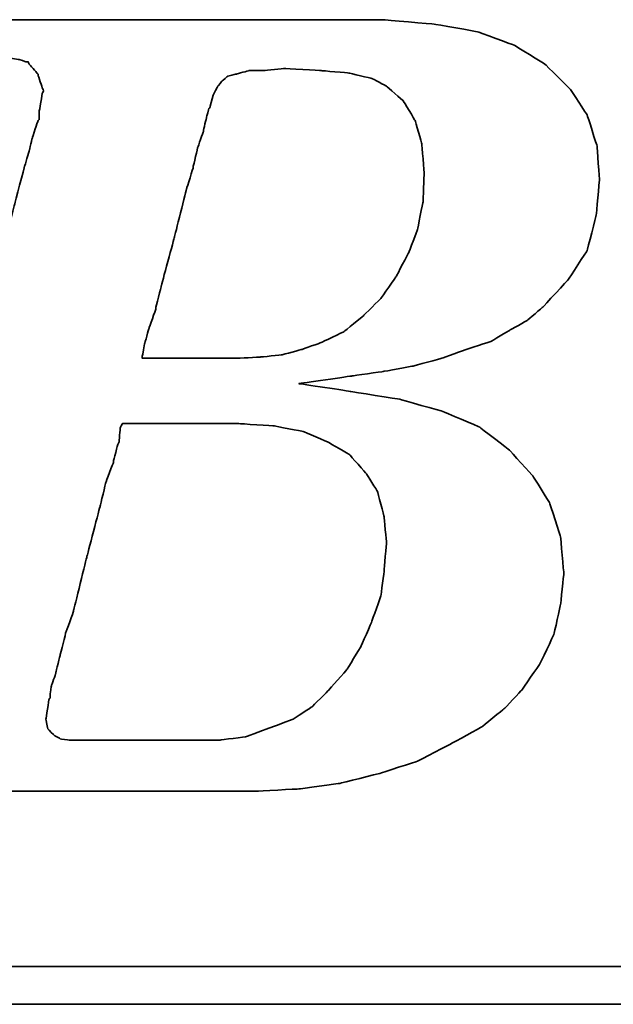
# Model space of a CAD drawing. Header units: millimetres. Extents: x 231 to 543, y 148 to 250.
# Tile 31 of 50: x 452.7 to 454.3, y 183.27 to 185.93. Entities that reach past the tile are written whole.
import ezdxf

# ---------------------------------------------------------------- set-up
doc = ezdxf.new("R2010")
doc.units = ezdxf.units.MM
doc.header["$LTSCALE"] = 0.1
doc.layers.add('DIM', color=4, linetype='CONTINUOUS')
doc.layers.add('layer 1', color=7, linetype='CONTINUOUS')

# ---------------------------------------------------------------- blocks, each defined once
blk = doc.blocks.new('TBI MOTION logo(完整正式版)')
at = {"layer": 'layer 1', "color": 22, "lineweight": 35}
for points, knots in [([(-64.65375, -6.86375), (-64.65375, -6.86375), (-64.84375, -7.29625), (-64.84375, -7.29625), (-64.84375, -7.29625), (-64.84375, -7.29625), (-64.86875, -7.34375), (-64.86875, -7.34375), (-64.86875, -7.34375), (-64.86875, -7.34375), (-64.86875, -7.36875), (-64.86875, -7.36875), (-64.86875, -7.36875), (-64.86875, -7.36875), (-65.15375, -7.65375), (-65.15375, -7.65375), (-65.15375, -7.65375), (-65.15375, -7.65375), (-65.17875, -7.65375), (-65.17875, -7.65375), (-65.17875, -7.65375), (-65.17875, -7.65375), (-65.20375, -7.67875), (-65.20375, -7.67875), (-65.20375, -7.67875), (-65.20375, -7.67875), (-65.58875, -7.87125), (-65.58875, -7.87125), (-65.58875, -7.87125), (-65.58875, -7.87125), (-65.63375, -7.87125), (-65.63375, -7.87125), (-65.63375, -7.87125), (-65.63375, -7.87125), (-65.65875, -7.89375), (-65.65875, -7.89375), (-65.65875, -7.89375), (-65.65875, -7.89375), (-66.09375, -7.94375), (-66.09375, -7.94375), (-66.09375, -7.94375), (-66.09375, -7.94375), (-66.11375, -7.94375), (-66.11375, -7.94375), (-66.11375, -7.94375), (-66.11375, -7.94375), (-66.16375, -7.94375), (-66.16375, -7.94375), (-66.16375, -7.94375), (-66.16375, -7.94375), (-66.30875, -7.94375), (-66.30875, -7.94375), (-66.30875, -7.94375), (-66.30875, -7.94375), (-66.69375, -7.94375), (-66.69375, -7.94375), (-66.69375, -7.94375), (-66.69375, -7.94375), (-67.07375, -7.94375), (-67.07375, -7.94375), (-67.07375, -7.94375), (-67.07375, -7.94375), (-67.12375, -7.94375), (-67.12375, -7.94375), (-67.12375, -7.94375), (-67.12375, -7.94375), (-67.12375, -7.96625), (-67.12375, -7.96625), (-67.12375, -7.96625), (-67.12375, -7.96625), (-67.14875, -7.99125), (-67.14875, -7.99125), (-67.14875, -7.99125), (-67.14875, -7.99125), (-67.24375, -8.34875), (-67.24375, -8.34875), (-67.24375, -8.34875), (-67.24375, -8.34875), (-67.31375, -8.68625), (-67.31375, -8.68625), (-67.31375, -8.68625), (-67.31375, -8.68625), (-67.26875, -8.68625), (-67.26875, -8.68625), (-67.26875, -8.68625), (-67.26875, -8.68625), (-67.07375, -8.68625), (-67.07375, -8.68625), (-67.07375, -8.68625), (-67.07375, -8.68625), (-66.54875, -8.68625), (-66.54875, -8.68625), (-66.54875, -8.68625), (-66.54875, -8.68625), (-65.82625, -8.68625), (-65.82625, -8.68625), (-65.82625, -8.68625), (-65.82625, -8.68625), (-65.01375, -8.68625), (-65.01375, -8.68625), (-65.01375, -8.68625), (-65.01375, -8.68625), (-64.05375, -8.68625), (-64.05375, -8.68625), (-64.05375, -8.68625), (-64.05375, -8.68625), (-62.08375, -8.68625), (-62.08375, -8.68625), (-62.08375, -8.68625), (-62.08375, -8.68625), (-60.06875, -8.68625), (-60.06875, -8.68625), (-60.06875, -8.68625), (-60.06875, -8.68625), (-59.10875, -8.68625), (-59.10875, -8.68625), (-59.10875, -8.68625), (-59.10875, -8.68625), (-58.29375, -8.68625), (-58.29375, -8.68625), (-58.29375, -8.68625), (-58.29375, -8.68625), (-57.57375, -8.68625), (-57.57375, -8.68625), (-57.57375, -8.68625), (-57.57375, -8.68625), (-57.04875, -8.68625), (-57.04875, -8.68625), (-57.04875, -8.68625), (-57.04875, -8.68625), (-56.85375, -8.68625), (-56.85375, -8.68625), (-56.85375, -8.68625), (-56.85375, -8.68625), (-56.70875, -8.68625), (-56.70875, -8.68625), (-56.70875, -8.68625), (-56.70875, -8.68625), (-56.61375, -8.68625), (-56.61375, -8.68625), (-56.61375, -8.68625), (-56.61375, -8.68625), (-56.56875, -8.68625), (-56.56875, -8.68625), (-56.56875, -8.68625), (-56.56875, -8.68625), (-55.65375, -8.63875), (-55.65375, -8.63875), (-55.65375, -8.63875), (-55.65375, -8.63875), (-54.76875, -8.51875), (-54.76875, -8.51875), (-54.76875, -8.51875), (-54.76875, -8.51875), (-53.90375, -8.30375), (-53.90375, -8.30375), (-53.90375, -8.30375), (-53.90375, -8.30375), (-53.08875, -8.03875), (-53.08875, -8.03875), (-53.08875, -8.03875), (-53.08875, -8.03875), (-52.34375, -7.65375), (-52.34375, -7.65375), (-52.34375, -7.65375), (-52.34375, -7.65375), (-51.69875, -7.29625), (-51.69875, -7.29625), (-51.69875, -7.29625), (-51.69875, -7.29625), (-51.21875, -6.91125), (-51.21875, -6.91125), (-51.21875, -6.91125), (-51.21875, -6.91125), (-50.83375, -6.50375), (-50.83375, -6.50375), (-50.83375, -6.50375), (-50.83375, -6.50375), (-50.44875, -5.94875), (-50.44875, -5.94875), (-50.44875, -5.94875), (-50.44875, -5.94875), (-50.13875, -5.30375), (-50.13875, -5.30375), (-50.13875, -5.30375), (-50.13875, -5.30375), (-49.99375, -4.65375), (-49.99375, -4.65375), (-49.99375, -4.65375), (-49.99375, -4.65375), (-49.92375, -3.98375), (-49.92375, -3.98375), (-49.92375, -3.98375), (-49.92375, -3.98375), (-49.99375, -3.19374), (-49.99375, -3.19374), (-49.99375, -3.19374), (-49.99375, -3.19374), (-50.23374, -2.44874), (-50.23374, -2.44874), (-50.23374, -2.44874), (-50.23374, -2.44874), (-50.59375, -1.87374), (-50.59375, -1.87374), (-50.59375, -1.87374), (-50.59375, -1.87374), (-51.09875, -1.31874), (-51.09875, -1.31874), (-51.09875, -1.31874), (-51.09875, -1.31874), (-51.74375, -0.81875), (-51.74375, -0.81875), (-51.74375, -0.81875), (-51.74375, -0.81875), (-52.53875, -0.48125), (-52.53875, -0.48125), (-52.53875, -0.48125), (-52.53875, -0.48125), (-53.47375, -0.21875), (-53.47375, -0.21875), (-53.47375, -0.21875), (-53.47375, -0.21875), (-54.52875, -0.04874), (-54.52875, -0.04874), (-54.52875, -0.04874), (-54.52875, -0.04874), (-55.65375, 0.12125), (-55.65375, 0.12125), (-55.65375, 0.12125), (-55.65375, 0.12125), (-54.50375, 0.28624), (-54.50375, 0.28624), (-54.50375, 0.28624), (-54.50375, 0.28624), (-53.83375, 0.38124), (-53.83375, 0.38124), (-53.83375, 0.38124), (-53.83375, 0.38124), (-53.18375, 0.50125), (-53.18375, 0.50125), (-53.18375, 0.50125), (-53.18375, 0.50125), (-52.55875, 0.66874), (-52.55875, 0.66874), (-52.55875, 0.66874), (-52.55875, 0.66874), (-52.03375, 0.86124), (-52.03375, 0.86124), (-52.03375, 0.86124), (-52.03375, 0.86124), (-51.50374, 1.03124), (-51.50374, 1.03124), (-51.50374, 1.03124), (-51.50374, 1.03124), (-51.09875, 1.27125), (-51.09875, 1.27125), (-51.09875, 1.27125), (-51.09875, 1.27125), (-50.71375, 1.48624), (-50.71375, 1.48624), (-50.71375, 1.48624), (-50.71375, 1.48624), (-50.37625, 1.77625), (-50.37625, 1.77625), (-50.37625, 1.77625), (-50.37625, 1.77625), (-49.82375, 2.37625), (-49.82375, 2.37625), (-49.82375, 2.37625), (-49.82375, 2.37625), (-49.41875, 2.99625), (-49.41875, 2.99625), (-49.41875, 2.99625), (-49.41875, 2.99625), (-49.22375, 3.76625), (-49.22375, 3.76625), (-49.22375, 3.76625), (-49.22375, 3.76625), (-49.15375, 4.50874), (-49.15375, 4.50874), (-49.15375, 4.50874), (-49.15375, 4.50874), (-49.20375, 5.25125), (-49.20375, 5.25125), (-49.20375, 5.25125), (-49.20375, 5.25125), (-49.41875, 5.92625), (-49.41875, 5.92625), (-49.41875, 5.92625), (-49.41875, 5.92625), (-49.77875, 6.47625), (-49.77875, 6.47625), (-49.77875, 6.47625), (-49.77875, 6.47625), (-50.33125, 7.02624), (-50.33125, 7.02624), (-50.33125, 7.02624), (-50.33125, 7.02624), (-51.00125, 7.43625), (-51.00125, 7.43625), (-51.00125, 7.43625), (-51.00125, 7.43625), (-51.79375, 7.72625), (-51.79375, 7.72625), (-51.79375, 7.72625), (-51.79375, 7.72625), (-52.72875, 7.89124), (-52.72875, 7.89124), (-52.72875, 7.89124), (-52.72875, 7.89124), (-53.83375, 7.98625), (-53.83375, 7.98625), (-53.83375, 7.98625), (-53.83375, 7.98625), (-53.92875, 7.98625), (-53.92875, 7.98625), (-53.92875, 7.98625), (-53.92875, 7.98625), (-54.26375, 7.98625), (-54.26375, 7.98625), (-54.26375, 7.98625), (-54.26375, 7.98625), (-54.74375, 7.98625), (-54.74375, 7.98625), (-54.74375, 7.98625), (-54.74375, 7.98625), (-55.36875, 7.98625), (-55.36875, 7.98625), (-55.36875, 7.98625), (-55.36875, 7.98625), (-56.13375, 7.98625), (-56.13375, 7.98625), (-56.13375, 7.98625), (-56.13375, 7.98625), (-56.94875, 7.98625), (-56.94875, 7.98625), (-56.94875, 7.98625), (-56.94875, 7.98625), (-58.77625, 7.98625), (-58.77625, 7.98625), (-58.77625, 7.98625), (-58.77625, 7.98625), (-60.59875, 7.98625), (-60.59875, 7.98625), (-60.59875, 7.98625), (-60.59875, 7.98625), (-61.41375, 7.98625), (-61.41375, 7.98625), (-61.41375, 7.98625), (-61.41375, 7.98625), (-62.17875, 7.98625), (-62.17875, 7.98625), (-62.17875, 7.98625), (-62.17875, 7.98625), (-62.80375, 7.98625), (-62.80375, 7.98625), (-62.80375, 7.98625), (-62.80375, 7.98625), (-63.30625, 7.98625), (-63.30625, 7.98625), (-63.30625, 7.98625), (-63.30625, 7.98625), (-63.57375, 7.98625), (-63.57375, 7.98625), (-63.57375, 7.98625), (-63.57375, 7.98625), (-63.57375, 7.96375), (-63.57375, 7.96375), (-63.57375, 7.96375), (-63.57375, 7.96375), (-63.59875, 7.94125), (-63.59875, 7.94125), (-63.59875, 7.94125), (-63.59875, 7.94125), (-63.69375, 7.55625), (-63.69375, 7.55625), (-63.69375, 7.55625), (-63.69375, 7.55625), (-63.76375, 7.24624), (-63.76375, 7.24624), (-63.76375, 7.24624), (-63.76375, 7.24624), (-63.23875, 7.24624), (-63.23875, 7.24624), (-63.23875, 7.24624), (-63.23875, 7.24624), (-62.75875, 7.24624), (-62.75875, 7.24624), (-62.75875, 7.24624), (-62.75875, 7.24624), (-62.61125, 7.24624), (-62.61125, 7.24624), (-62.61125, 7.24624), (-62.61125, 7.24624), (-62.56625, 7.24624), (-62.56625, 7.24624), (-62.56625, 7.24624), (-62.56625, 7.24624), (-62.22875, 7.24624), (-62.22875, 7.24624), (-62.22875, 7.24624), (-62.22875, 7.24624), (-62.20375, 7.24624), (-62.20375, 7.24624), (-62.20375, 7.24624), (-62.20375, 7.24624), (-62.17875, 7.21875), (-62.17875, 7.21875), (-62.17875, 7.21875), (-62.17875, 7.21875), (-61.96375, 7.17125), (-61.96375, 7.17125), (-61.96375, 7.17125), (-61.96375, 7.17125), (-61.72375, 7.12624), (-61.72375, 7.12624), (-61.72375, 7.12624), (-61.72375, 7.12624), (-61.70375, 7.12624), (-61.70375, 7.12624), (-61.70375, 7.12624), (-61.70375, 7.12624), (-61.55875, 7.07624), (-61.55875, 7.07624), (-61.55875, 7.07624), (-61.55875, 7.07624), (-61.50875, 7.07624), (-61.50875, 7.07624), (-61.50875, 7.07624), (-61.50875, 7.07624), (-61.48375, 7.02624), (-61.48375, 7.02624), (-61.48375, 7.02624), (-61.48375, 7.02624), (-61.31875, 6.83375), (-61.31875, 6.83375), (-61.31875, 6.83375), (-61.31875, 6.83375), (-61.29375, 6.81125), (-61.29375, 6.81125), (-61.29375, 6.81125), (-61.29375, 6.81125), (-61.29375, 6.78625), (-61.29375, 6.78625), (-61.29375, 6.78625), (-61.29375, 6.78625), (-61.19875, 6.50124), (-61.19875, 6.50124), (-61.19875, 6.50124), (-61.19875, 6.50124), (-61.17375, 6.45124), (-61.17375, 6.45124), (-61.17375, 6.45124), (-61.17375, 6.45124), (-61.19875, 6.40625), (-61.19875, 6.40625), (-61.19875, 6.40625), (-61.19875, 6.40625), (-61.26875, 5.99624), (-61.26875, 5.99624), (-61.26875, 5.99624), (-61.26875, 5.99624), (-61.26875, 5.85125), (-61.26875, 5.85125), (-61.26875, 5.85125), (-61.26875, 5.85125), (-61.26875, 5.82625), (-61.26875, 5.82625), (-61.26875, 5.82625), (-61.26875, 5.82625), (-61.29375, 5.80625), (-61.29375, 5.80625), (-61.29375, 5.80625), (-61.29375, 5.80625), (-61.34125, 5.66125), (-61.34125, 5.66125), (-61.34125, 5.66125), (-61.34125, 5.66125), (-61.41375, 5.44625), (-61.41375, 5.44625), (-61.41375, 5.44625), (-61.41375, 5.44625), (-61.48375, 5.15625), (-61.48375, 5.15625), (-61.48375, 5.15625), (-61.48375, 5.15625), (-61.58375, 4.82124), (-61.58375, 4.82124), (-61.58375, 4.82124), (-61.58375, 4.82124), (-61.79875, 4.00375), (-61.79875, 4.00375), (-61.79875, 4.00375), (-61.79875, 4.00375), (-62.05875, 2.99625), (-62.05875, 2.99625), (-62.05875, 2.99625), (-62.05875, 2.99625), (-62.34875, 1.91625), (-62.34875, 1.91625), (-62.34875, 1.91625), (-62.34875, 1.91625), (-62.97375, -0.41124), (-62.97375, -0.41124), (-62.97375, -0.41124), (-62.97375, -0.41124), (-63.59875, -2.75875), (-63.59875, -2.75875), (-63.59875, -2.75875), (-63.59875, -2.75875), (-63.88375, -3.86374), (-63.88375, -3.86374), (-63.88375, -3.86374), (-63.88375, -3.86374), (-64.14875, -4.82374), (-64.14875, -4.82374), (-64.14875, -4.82374), (-64.14875, -4.82374), (-64.36375, -5.64125), (-64.36375, -5.64125), (-64.36375, -5.64125), (-64.36375, -5.64125), (-64.43625, -5.97625), (-64.43625, -5.97625), (-64.43625, -5.97625), (-64.43625, -5.97625), (-64.50875, -6.28625), (-64.50875, -6.28625), (-64.50875, -6.28625), (-64.50875, -6.28625), (-64.50875, -6.30875), (-64.50875, -6.30875), (-64.50875, -6.30875), (-64.50875, -6.30875), (-64.57875, -6.50375), (-64.57875, -6.50375), (-64.57875, -6.50375), (-64.57875, -6.50375), (-64.62875, -6.69625), (-64.62875, -6.69625), (-64.62875, -6.69625), (-64.62875, -6.69625), (-64.62875, -6.76875), (-64.62875, -6.76875), (-64.62875, -6.76875), (-64.62875, -6.76875), (-64.62875, -6.81375), (-64.62875, -6.81375), (-64.62875, -6.81375), (-64.62875, -6.81375), (-64.62875, -6.83875), (-64.62875, -6.83875), (-64.62875, -6.83875), (-64.62875, -6.83875), (-64.65375, -6.86375), (-64.65375, -6.86375)], [0, 0, 0, 0, 0.00719424, 0.00719424, 0.00719424, 0.00719425, 0.01438849, 0.01438849, 0.01438849, 0.0143885, 0.02158273, 0.02158273, 0.02158273, 0.02158274, 0.02877698, 0.02877698, 0.02877698, 0.02877699, 0.03597122, 0.03597122, 0.03597122, 0.03597123, 0.04316547, 0.04316547, 0.04316547, 0.04316548, 0.05035971, 0.05035971, 0.05035971, 0.05035972, 0.05755396, 0.05755396, 0.05755396, 0.05755397, 0.0647482, 0.0647482, 0.0647482, 0.06474821, 0.07194245, 0.07194245, 0.07194245, 0.07194246, 0.07913669, 0.07913669, 0.07913669, 0.0791367, 0.08633094, 0.08633094, 0.08633094, 0.08633095, 0.09352518, 0.09352518, 0.09352518, 0.09352519, 0.10071942, 0.10071942, 0.10071942, 0.10071943, 0.10791367, 0.10791367, 0.10791367, 0.10791368, 0.11510791, 0.11510791, 0.11510791, 0.11510792, 0.12230216, 0.12230216, 0.12230216, 0.12230217, 0.1294964, 0.1294964, 0.1294964, 0.12949641, 0.13669065, 0.13669065, 0.13669065, 0.13669066, 0.14388489, 0.14388489, 0.14388489, 0.1438849, 0.15107914, 0.15107914, 0.15107914, 0.15107915, 0.15827338, 0.15827338, 0.15827338, 0.15827339, 0.16546763, 0.16546763, 0.16546763, 0.16546764, 0.17266187, 0.17266187, 0.17266187, 0.17266188, 0.17985612, 0.17985612, 0.17985612, 0.17985613, 0.18705036, 0.18705036, 0.18705036, 0.18705037, 0.1942446, 0.1942446, 0.1942446, 0.19424461, 0.20143885, 0.20143885, 0.20143885, 0.20143886, 0.20863309, 0.20863309, 0.20863309, 0.2086331, 0.21582734, 0.21582734, 0.21582734, 0.21582735, 0.22302158, 0.22302158, 0.22302158, 0.22302159, 0.23021583, 0.23021583, 0.23021583, 0.23021584, 0.23741007, 0.23741007, 0.23741007, 0.23741008, 0.24460432, 0.24460432, 0.24460432, 0.24460433, 0.25179856, 0.25179856, 0.25179856, 0.25179857, 0.25899281, 0.25899281, 0.25899281, 0.25899282, 0.26618705, 0.26618705, 0.26618705, 0.26618706, 0.27338129, 0.27338129, 0.27338129, 0.2733813, 0.28057554, 0.28057554, 0.28057554, 0.28057555, 0.28776978, 0.28776978, 0.28776978, 0.28776979, 0.29496403, 0.29496403, 0.29496403, 0.29496404, 0.30215827, 0.30215827, 0.30215827, 0.30215828, 0.30935252, 0.30935252, 0.30935252, 0.30935253, 0.31654676, 0.31654676, 0.31654676, 0.31654677, 0.32374101, 0.32374101, 0.32374101, 0.32374102, 0.33093525, 0.33093525, 0.33093525, 0.33093526, 0.3381295, 0.3381295, 0.3381295, 0.33812951, 0.34532374, 0.34532374, 0.34532374, 0.34532375, 0.35251799, 0.35251799, 0.35251799, 0.352518, 0.35971223, 0.35971223, 0.35971223, 0.35971224, 0.36690647, 0.36690647, 0.36690647, 0.36690648, 0.37410072, 0.37410072, 0.37410072, 0.37410073, 0.38129496, 0.38129496, 0.38129496, 0.38129497, 0.38848921, 0.38848921, 0.38848921, 0.38848922, 0.39568345, 0.39568345, 0.39568345, 0.39568346, 0.4028777, 0.4028777, 0.4028777, 0.40287771, 0.41007194, 0.41007194, 0.41007194, 0.41007195, 0.41726619, 0.41726619, 0.41726619, 0.4172662, 0.42446043, 0.42446043, 0.42446043, 0.42446044, 0.43165468, 0.43165468, 0.43165468, 0.43165469, 0.43884892, 0.43884892, 0.43884892, 0.43884893, 0.44604317, 0.44604317, 0.44604317, 0.44604318, 0.45323741, 0.45323741, 0.45323741, 0.45323742, 0.46043165, 0.46043165, 0.46043165, 0.46043166, 0.4676259, 0.4676259, 0.4676259, 0.46762591, 0.47482014, 0.47482014, 0.47482014, 0.47482015, 0.48201439, 0.48201439, 0.48201439, 0.4820144, 0.48920863, 0.48920863, 0.48920863, 0.48920864, 0.49640288, 0.49640288, 0.49640288, 0.49640289, 0.50359712, 0.50359712, 0.50359712, 0.50359713, 0.51079137, 0.51079137, 0.51079137, 0.51079138, 0.51798561, 0.51798561, 0.51798561, 0.51798562, 0.52517986, 0.52517986, 0.52517986, 0.52517987, 0.5323741, 0.5323741, 0.5323741, 0.53237411, 0.53956835, 0.53956835, 0.53956835, 0.53956836, 0.54676259, 0.54676259, 0.54676259, 0.5467626, 0.55395683, 0.55395683, 0.55395683, 0.55395684, 0.56115108, 0.56115108, 0.56115108, 0.56115109, 0.56834532, 0.56834532, 0.56834532, 0.56834533, 0.57553957, 0.57553957, 0.57553957, 0.57553958, 0.58273381, 0.58273381, 0.58273381, 0.58273382, 0.58992806, 0.58992806, 0.58992806, 0.58992807, 0.5971223, 0.5971223, 0.5971223, 0.59712231, 0.60431655, 0.60431655, 0.60431655, 0.60431656, 0.61151079, 0.61151079, 0.61151079, 0.6115108, 0.61870504, 0.61870504, 0.61870504, 0.61870505, 0.62589928, 0.62589928, 0.62589928, 0.62589929, 0.63309353, 0.63309353, 0.63309353, 0.63309354, 0.64028777, 0.64028777, 0.64028777, 0.64028778, 0.64748201, 0.64748201, 0.64748201, 0.64748202, 0.65467626, 0.65467626, 0.65467626, 0.65467627, 0.6618705, 0.6618705, 0.6618705, 0.66187051, 0.66906475, 0.66906475, 0.66906475, 0.66906476, 0.67625899, 0.67625899, 0.67625899, 0.676259, 0.68345324, 0.68345324, 0.68345324, 0.68345325, 0.69064748, 0.69064748, 0.69064748, 0.69064749, 0.69784173, 0.69784173, 0.69784173, 0.69784174, 0.70503597, 0.70503597, 0.70503597, 0.70503598, 0.71223022, 0.71223022, 0.71223022, 0.71223023, 0.71942446, 0.71942446, 0.71942446, 0.71942447, 0.72661871, 0.72661871, 0.72661871, 0.72661872, 0.73381295, 0.73381295, 0.73381295, 0.73381296, 0.74100719, 0.74100719, 0.74100719, 0.7410072, 0.74820144, 0.74820144, 0.74820144, 0.74820145, 0.75539568, 0.75539568, 0.75539568, 0.75539569, 0.76258993, 0.76258993, 0.76258993, 0.76258994, 0.76978417, 0.76978417, 0.76978417, 0.76978418, 0.77697842, 0.77697842, 0.77697842, 0.77697843, 0.78417266, 0.78417266, 0.78417266, 0.78417267, 0.79136691, 0.79136691, 0.79136691, 0.79136692, 0.79856115, 0.79856115, 0.79856115, 0.79856116, 0.8057554, 0.8057554, 0.8057554, 0.80575541, 0.81294964, 0.81294964, 0.81294964, 0.81294965, 0.82014388, 0.82014388, 0.82014388, 0.82014389, 0.82733813, 0.82733813, 0.82733813, 0.82733814, 0.83453237, 0.83453237, 0.83453237, 0.83453238, 0.84172662, 0.84172662, 0.84172662, 0.84172663, 0.84892086, 0.84892086, 0.84892086, 0.84892087, 0.85611511, 0.85611511, 0.85611511, 0.85611512, 0.86330935, 0.86330935, 0.86330935, 0.86330936, 0.8705036, 0.8705036, 0.8705036, 0.87050361, 0.87769784, 0.87769784, 0.87769784, 0.87769785, 0.88489209, 0.88489209, 0.88489209, 0.8848921, 0.89208633, 0.89208633, 0.89208633, 0.89208634, 0.89928058, 0.89928058, 0.89928058, 0.89928059, 0.90647482, 0.90647482, 0.90647482, 0.90647483, 0.91366906, 0.91366906, 0.91366906, 0.91366907, 0.92086331, 0.92086331, 0.92086331, 0.92086332, 0.92805755, 0.92805755, 0.92805755, 0.92805756, 0.9352518, 0.9352518, 0.9352518, 0.93525181, 0.94244604, 0.94244604, 0.94244604, 0.94244605, 0.94964029, 0.94964029, 0.94964029, 0.9496403, 0.95683453, 0.95683453, 0.95683453, 0.95683454, 0.96402878, 0.96402878, 0.96402878, 0.96402879, 0.97122302, 0.97122302, 0.97122302, 0.97122303, 0.97841727, 0.97841727, 0.97841727, 0.97841728, 0.98561151, 0.98561151, 0.98561151, 0.98561152, 0.99280576, 0.99280576, 0.99280576, 0.99280577, 1, 1, 1, 1]), ([(-57.50375, 6.35625), (-57.50375, 6.35625), (-57.57375, 6.11625), (-57.57375, 6.11625), (-57.57375, 6.11625), (-57.57375, 6.11625), (-57.57375, 6.09125), (-57.57375, 6.09125), (-57.57375, 6.09125), (-57.57375, 6.09125), (-57.59875, 6.06625), (-57.59875, 6.06625), (-57.59875, 6.06625), (-57.59875, 6.06625), (-57.64875, 5.87625), (-57.64875, 5.87625), (-57.64875, 5.87625), (-57.64875, 5.87625), (-57.71875, 5.58875), (-57.71875, 5.58875), (-57.71875, 5.58875), (-57.71875, 5.58875), (-57.71875, 5.56625), (-57.71875, 5.56625), (-57.71875, 5.56625), (-57.71875, 5.56625), (-57.83875, 5.23125), (-57.83875, 5.23125), (-57.83875, 5.23125), (-57.83875, 5.23125), (-57.93625, 4.82124), (-57.93625, 4.82124), (-57.93625, 4.82124), (-57.93625, 4.82124), (-57.93625, 4.79624), (-57.93625, 4.79624), (-57.93625, 4.79624), (-57.93625, 4.79624), (-58.07875, 4.34125), (-58.07875, 4.34125), (-58.07875, 4.34125), (-58.07875, 4.34125), (-58.34375, 3.28625), (-58.34375, 3.28625), (-58.34375, 3.28625), (-58.34375, 3.28625), (-58.62875, 2.23124), (-58.62875, 2.23124), (-58.62875, 2.23124), (-58.62875, 2.23124), (-58.74875, 1.75125), (-58.74875, 1.75125), (-58.74875, 1.75125), (-58.74875, 1.75125), (-58.74875, 1.72625), (-58.74875, 1.72625), (-58.74875, 1.72625), (-58.74875, 1.72625), (-58.89375, 1.31625), (-58.89375, 1.31625), (-58.89375, 1.31625), (-58.89375, 1.31625), (-58.98875, 0.98124), (-58.98875, 0.98124), (-58.98875, 0.98124), (-58.98875, 0.98124), (-59.03875, 0.71625), (-59.03875, 0.71625), (-59.03875, 0.71625), (-59.03875, 0.71625), (-59.03875, 0.66874), (-59.03875, 0.66874), (-59.03875, 0.66874), (-59.03875, 0.66874), (-58.91875, 0.66874), (-58.91875, 0.66874), (-58.91875, 0.66874), (-58.91875, 0.66874), (-58.53375, 0.66874), (-58.53375, 0.66874), (-58.53375, 0.66874), (-58.53375, 0.66874), (-58.10375, 0.66874), (-58.10375, 0.66874), (-58.10375, 0.66874), (-58.10375, 0.66874), (-57.66875, 0.66874), (-57.66875, 0.66874), (-57.66875, 0.66874), (-57.66875, 0.66874), (-57.33375, 0.66874), (-57.33375, 0.66874), (-57.33375, 0.66874), (-57.33375, 0.66874), (-57.09375, 0.66874), (-57.09375, 0.66874), (-57.09375, 0.66874), (-57.09375, 0.66874), (-56.99875, 0.66874), (-56.99875, 0.66874), (-56.99875, 0.66874), (-56.99875, 0.66874), (-56.49375, 0.69374), (-56.49375, 0.69374), (-56.49375, 0.69374), (-56.49375, 0.69374), (-56.01375, 0.74374), (-56.01375, 0.74374), (-56.01375, 0.74374), (-56.01375, 0.74374), (-55.58375, 0.86124), (-55.58375, 0.86124), (-55.58375, 0.86124), (-55.58375, 0.86124), (-55.17375, 1.00624), (-55.17375, 1.00624), (-55.17375, 1.00624), (-55.17375, 1.00624), (-54.67375, 1.24625), (-54.67375, 1.24625), (-54.67375, 1.24625), (-54.67375, 1.24625), (-54.26375, 1.58124), (-54.26375, 1.58124), (-54.26375, 1.58124), (-54.26375, 1.58124), (-53.87875, 1.96374), (-53.87875, 1.96374), (-53.87875, 1.96374), (-53.87875, 1.96374), (-53.54375, 2.44625), (-53.54375, 2.44625), (-53.54375, 2.44625), (-53.54375, 2.44625), (-53.27875, 2.95125), (-53.27875, 2.95125), (-53.27875, 2.95125), (-53.27875, 2.95125), (-53.08875, 3.45124), (-53.08875, 3.45124), (-53.08875, 3.45124), (-53.08875, 3.45124), (-52.96875, 4.05124), (-52.96875, 4.05124), (-52.96875, 4.05124), (-52.96875, 4.05124), (-52.94375, 4.65125), (-52.94375, 4.65125), (-52.94375, 4.65125), (-52.94375, 4.65125), (-52.99375, 5.30125), (-52.99375, 5.30125), (-52.99375, 5.30125), (-52.99375, 5.30125), (-53.13875, 5.80625), (-53.13875, 5.80625), (-53.13875, 5.80625), (-53.13875, 5.80625), (-53.39875, 6.23625), (-53.39875, 6.23625), (-53.39875, 6.23625), (-53.39875, 6.23625), (-53.75875, 6.54875), (-53.75875, 6.54875), (-53.75875, 6.54875), (-53.75875, 6.54875), (-54.07375, 6.71625), (-54.07375, 6.71625), (-54.07375, 6.71625), (-54.07375, 6.71625), (-54.57375, 6.83375), (-54.57375, 6.83375), (-54.57375, 6.83375), (-54.57375, 6.83375), (-55.17375, 6.88625), (-55.17375, 6.88625), (-55.17375, 6.88625), (-55.17375, 6.88625), (-55.96875, 6.93125), (-55.96875, 6.93125), (-55.96875, 6.93125), (-55.96875, 6.93125), (-56.39875, 6.88625), (-56.39875, 6.88625), (-56.39875, 6.88625), (-56.39875, 6.88625), (-56.42125, 6.88625), (-56.42125, 6.88625), (-56.42125, 6.88625), (-56.42125, 6.88625), (-56.73375, 6.88625), (-56.73375, 6.88625), (-56.73375, 6.88625), (-56.73375, 6.88625), (-56.99875, 6.81125), (-56.99875, 6.81125), (-56.99875, 6.81125), (-56.99875, 6.81125), (-57.02375, 6.81125), (-57.02375, 6.81125), (-57.02375, 6.81125), (-57.02375, 6.81125), (-57.18875, 6.76625), (-57.18875, 6.76625), (-57.18875, 6.76625), (-57.18875, 6.76625), (-57.30875, 6.66625), (-57.30875, 6.66625), (-57.30875, 6.66625), (-57.30875, 6.66625), (-57.40875, 6.54875), (-57.40875, 6.54875), (-57.40875, 6.54875), (-57.40875, 6.54875), (-57.50375, 6.35625), (-57.50375, 6.35625)], [0, 0, 0, 0, 0.01851852, 0.01851852, 0.01851852, 0.01851853, 0.03703704, 0.03703704, 0.03703704, 0.03703705, 0.05555556, 0.05555556, 0.05555556, 0.05555557, 0.07407407, 0.07407407, 0.07407407, 0.07407408, 0.09259259, 0.09259259, 0.09259259, 0.0925926, 0.11111111, 0.11111111, 0.11111111, 0.11111112, 0.12962963, 0.12962963, 0.12962963, 0.12962964, 0.14814815, 0.14814815, 0.14814815, 0.14814816, 0.16666667, 0.16666667, 0.16666667, 0.16666668, 0.18518519, 0.18518519, 0.18518519, 0.1851852, 0.2037037, 0.2037037, 0.2037037, 0.20370371, 0.22222222, 0.22222222, 0.22222222, 0.22222223, 0.24074074, 0.24074074, 0.24074074, 0.24074075, 0.25925926, 0.25925926, 0.25925926, 0.25925927, 0.27777778, 0.27777778, 0.27777778, 0.27777779, 0.2962963, 0.2962963, 0.2962963, 0.29629631, 0.31481481, 0.31481481, 0.31481481, 0.31481482, 0.33333333, 0.33333333, 0.33333333, 0.33333334, 0.35185185, 0.35185185, 0.35185185, 0.35185186, 0.37037037, 0.37037037, 0.37037037, 0.37037038, 0.38888889, 0.38888889, 0.38888889, 0.3888889, 0.40740741, 0.40740741, 0.40740741, 0.40740742, 0.42592593, 0.42592593, 0.42592593, 0.42592594, 0.44444444, 0.44444444, 0.44444444, 0.44444445, 0.46296296, 0.46296296, 0.46296296, 0.46296297, 0.48148148, 0.48148148, 0.48148148, 0.48148149, 0.5, 0.5, 0.5, 0.50000001, 0.51851852, 0.51851852, 0.51851852, 0.51851853, 0.53703704, 0.53703704, 0.53703704, 0.53703705, 0.55555556, 0.55555556, 0.55555556, 0.55555557, 0.57407407, 0.57407407, 0.57407407, 0.57407408, 0.59259259, 0.59259259, 0.59259259, 0.5925926, 0.61111111, 0.61111111, 0.61111111, 0.61111112, 0.62962963, 0.62962963, 0.62962963, 0.62962964, 0.64814815, 0.64814815, 0.64814815, 0.64814816, 0.66666667, 0.66666667, 0.66666667, 0.66666668, 0.68518519, 0.68518519, 0.68518519, 0.6851852, 0.7037037, 0.7037037, 0.7037037, 0.70370371, 0.72222222, 0.72222222, 0.72222222, 0.72222223, 0.74074074, 0.74074074, 0.74074074, 0.74074075, 0.75925926, 0.75925926, 0.75925926, 0.75925927, 0.77777778, 0.77777778, 0.77777778, 0.77777779, 0.7962963, 0.7962963, 0.7962963, 0.79629631, 0.81481481, 0.81481481, 0.81481481, 0.81481482, 0.83333333, 0.83333333, 0.83333333, 0.83333334, 0.85185185, 0.85185185, 0.85185185, 0.85185186, 0.87037037, 0.87037037, 0.87037037, 0.87037038, 0.88888889, 0.88888889, 0.88888889, 0.8888889, 0.90740741, 0.90740741, 0.90740741, 0.90740742, 0.92592593, 0.92592593, 0.92592593, 0.92592594, 0.94444444, 0.94444444, 0.94444444, 0.94444445, 0.96296296, 0.96296296, 0.96296296, 0.96296297, 0.98148148, 0.98148148, 0.98148148, 0.98148149, 1, 1, 1, 1]), ([(-61.03125, -6.57375), (-61.03125, -6.57375), (-61.03125, -6.67125), (-61.03125, -6.67125), (-61.03125, -6.67125), (-61.03125, -6.67125), (-61.05375, -6.69625), (-61.05375, -6.69625), (-61.05375, -6.69625), (-61.05375, -6.69625), (-61.12375, -7.12875), (-61.12375, -7.12875), (-61.12375, -7.12875), (-61.12375, -7.12875), (-61.07875, -7.34375), (-61.07875, -7.34375), (-61.07875, -7.34375), (-61.07875, -7.34375), (-60.93375, -7.48875), (-60.93375, -7.48875), (-60.93375, -7.48875), (-60.93375, -7.48875), (-60.81375, -7.55625), (-60.81375, -7.55625), (-60.81375, -7.55625), (-60.81375, -7.55625), (-60.62375, -7.58375), (-60.62375, -7.58375), (-60.62375, -7.58375), (-60.62375, -7.58375), (-60.30875, -7.58375), (-60.30875, -7.58375), (-60.30875, -7.58375), (-60.30875, -7.58375), (-59.97375, -7.58375), (-59.97375, -7.58375), (-59.97375, -7.58375), (-59.97375, -7.58375), (-59.87875, -7.58375), (-59.87875, -7.58375), (-59.87875, -7.58375), (-59.87875, -7.58375), (-59.63625, -7.58375), (-59.63625, -7.58375), (-59.63625, -7.58375), (-59.63625, -7.58375), (-58.96875, -7.58375), (-58.96875, -7.58375), (-58.96875, -7.58375), (-58.96875, -7.58375), (-58.29375, -7.58375), (-58.29375, -7.58375), (-58.29375, -7.58375), (-58.29375, -7.58375), (-58.05375, -7.58375), (-58.05375, -7.58375), (-58.05375, -7.58375), (-58.05375, -7.58375), (-57.98375, -7.58375), (-57.98375, -7.58375), (-57.98375, -7.58375), (-57.98375, -7.58375), (-57.35875, -7.58375), (-57.35875, -7.58375), (-57.35875, -7.58375), (-57.35875, -7.58375), (-56.78375, -7.50875), (-56.78375, -7.50875), (-56.78375, -7.50875), (-56.78375, -7.50875), (-56.27875, -7.31875), (-56.27875, -7.31875), (-56.27875, -7.31875), (-56.27875, -7.31875), (-55.77375, -7.12875), (-55.77375, -7.12875), (-55.77375, -7.12875), (-55.77375, -7.12875), (-55.36875, -6.86375), (-55.36875, -6.86375), (-55.36875, -6.86375), (-55.36875, -6.86375), (-55.00875, -6.50375), (-55.00875, -6.50375), (-55.00875, -6.50375), (-55.00875, -6.50375), (-54.62375, -6.06875), (-54.62375, -6.06875), (-54.62375, -6.06875), (-54.62375, -6.06875), (-54.31375, -5.56875), (-54.31375, -5.56875), (-54.31375, -5.56875), (-54.31375, -5.56875), (-54.07375, -5.01625), (-54.07375, -5.01625), (-54.07375, -5.01625), (-54.07375, -5.01625), (-53.87875, -4.46374), (-53.87875, -4.46374), (-53.87875, -4.46374), (-53.87875, -4.46374), (-53.80875, -3.91375), (-53.80875, -3.91375), (-53.80875, -3.91375), (-53.80875, -3.91375), (-53.75875, -3.31375), (-53.75875, -3.31375), (-53.75875, -3.31375), (-53.75875, -3.31375), (-53.80875, -2.75875), (-53.80875, -2.75875), (-53.80875, -2.75875), (-53.80875, -2.75875), (-53.95375, -2.20875), (-53.95375, -2.20875), (-53.95375, -2.20875), (-53.95375, -2.20875), (-54.19375, -1.82625), (-54.19375, -1.82625), (-54.19375, -1.82625), (-54.19375, -1.82625), (-54.55375, -1.41875), (-54.55375, -1.41875), (-54.55375, -1.41875), (-54.55375, -1.41875), (-55.00875, -1.15125), (-55.00875, -1.15125), (-55.00875, -1.15125), (-55.00875, -1.15125), (-55.56125, -0.91375), (-55.56125, -0.91375), (-55.56125, -0.91375), (-55.56125, -0.91375), (-56.18125, -0.79375), (-56.18125, -0.79375), (-56.18125, -0.79375), (-56.18125, -0.79375), (-56.94875, -0.74374), (-56.94875, -0.74374), (-56.94875, -0.74374), (-56.94875, -0.74374), (-56.99875, -0.74374), (-56.99875, -0.74374), (-56.99875, -0.74374), (-56.99875, -0.74374), (-57.09375, -0.74374), (-57.09375, -0.74374), (-57.09375, -0.74374), (-57.09375, -0.74374), (-57.38375, -0.74374), (-57.38375, -0.74374), (-57.38375, -0.74374), (-57.38375, -0.74374), (-57.76875, -0.74374), (-57.76875, -0.74374), (-57.76875, -0.74374), (-57.76875, -0.74374), (-58.24625, -0.74374), (-58.24625, -0.74374), (-58.24625, -0.74374), (-58.24625, -0.74374), (-58.72875, -0.74374), (-58.72875, -0.74374), (-58.72875, -0.74374), (-58.72875, -0.74374), (-59.20875, -0.74374), (-59.20875, -0.74374), (-59.20875, -0.74374), (-59.20875, -0.74374), (-59.46875, -0.74374), (-59.46875, -0.74374), (-59.46875, -0.74374), (-59.46875, -0.74374), (-59.51625, -0.83875), (-59.51625, -0.83875), (-59.51625, -0.83875), (-59.51625, -0.83875), (-59.54375, -1.15125), (-59.54375, -1.15125), (-59.54375, -1.15125), (-59.54375, -1.15125), (-59.56375, -1.17874), (-59.56375, -1.17874), (-59.56375, -1.17874), (-59.56375, -1.17874), (-59.66375, -1.55875), (-59.66375, -1.55875), (-59.66375, -1.55875), (-59.66375, -1.55875), (-59.66375, -1.58375), (-59.66375, -1.58375), (-59.66375, -1.58375), (-59.66375, -1.58375), (-59.82875, -2.01874), (-59.82875, -2.01874), (-59.82875, -2.01874), (-59.82875, -2.01874), (-59.94875, -2.52125), (-59.94875, -2.52125), (-59.94875, -2.52125), (-59.94875, -2.52125), (-60.23875, -3.62375), (-60.23875, -3.62375), (-60.23875, -3.62375), (-60.23875, -3.62375), (-60.52375, -4.77624), (-60.52375, -4.77624), (-60.52375, -4.77624), (-60.52375, -4.77624), (-60.52375, -4.79874), (-60.52375, -4.79874), (-60.52375, -4.79874), (-60.52375, -4.79874), (-60.69125, -5.25375), (-60.69125, -5.25375), (-60.69125, -5.25375), (-60.69125, -5.25375), (-60.81375, -5.73625), (-60.81375, -5.73625), (-60.81375, -5.73625), (-60.81375, -5.73625), (-60.90875, -6.11875), (-60.90875, -6.11875), (-60.90875, -6.11875), (-60.90875, -6.11875), (-60.90875, -6.14375), (-60.90875, -6.14375), (-60.90875, -6.14375), (-60.90875, -6.14375), (-61.00375, -6.40875), (-61.00375, -6.40875), (-61.00375, -6.40875), (-61.00375, -6.40875), (-61.03125, -6.57375), (-61.03125, -6.57375)], [0, 0, 0, 0, 0.01694915, 0.01694915, 0.01694915, 0.01694916, 0.03389831, 0.03389831, 0.03389831, 0.03389832, 0.05084746, 0.05084746, 0.05084746, 0.05084747, 0.06779661, 0.06779661, 0.06779661, 0.06779662, 0.08474576, 0.08474576, 0.08474576, 0.08474577, 0.10169492, 0.10169492, 0.10169492, 0.10169493, 0.11864407, 0.11864407, 0.11864407, 0.11864408, 0.13559322, 0.13559322, 0.13559322, 0.13559323, 0.15254237, 0.15254237, 0.15254237, 0.15254238, 0.16949153, 0.16949153, 0.16949153, 0.16949154, 0.18644068, 0.18644068, 0.18644068, 0.18644069, 0.20338983, 0.20338983, 0.20338983, 0.20338984, 0.22033898, 0.22033898, 0.22033898, 0.22033899, 0.23728814, 0.23728814, 0.23728814, 0.23728815, 0.25423729, 0.25423729, 0.25423729, 0.2542373, 0.27118644, 0.27118644, 0.27118644, 0.27118645, 0.28813559, 0.28813559, 0.28813559, 0.2881356, 0.30508475, 0.30508475, 0.30508475, 0.30508476, 0.3220339, 0.3220339, 0.3220339, 0.32203391, 0.33898305, 0.33898305, 0.33898305, 0.33898306, 0.3559322, 0.3559322, 0.3559322, 0.35593221, 0.37288136, 0.37288136, 0.37288136, 0.37288137, 0.38983051, 0.38983051, 0.38983051, 0.38983052, 0.40677966, 0.40677966, 0.40677966, 0.40677967, 0.42372881, 0.42372881, 0.42372881, 0.42372882, 0.44067797, 0.44067797, 0.44067797, 0.44067798, 0.45762712, 0.45762712, 0.45762712, 0.45762713, 0.47457627, 0.47457627, 0.47457627, 0.47457628, 0.49152542, 0.49152542, 0.49152542, 0.49152543, 0.50847458, 0.50847458, 0.50847458, 0.50847459, 0.52542373, 0.52542373, 0.52542373, 0.52542374, 0.54237288, 0.54237288, 0.54237288, 0.54237289, 0.55932203, 0.55932203, 0.55932203, 0.55932204, 0.57627119, 0.57627119, 0.57627119, 0.5762712, 0.59322034, 0.59322034, 0.59322034, 0.59322035, 0.61016949, 0.61016949, 0.61016949, 0.6101695, 0.62711864, 0.62711864, 0.62711864, 0.62711865, 0.6440678, 0.6440678, 0.6440678, 0.64406781, 0.66101695, 0.66101695, 0.66101695, 0.66101696, 0.6779661, 0.6779661, 0.6779661, 0.67796611, 0.69491525, 0.69491525, 0.69491525, 0.69491526, 0.71186441, 0.71186441, 0.71186441, 0.71186442, 0.72881356, 0.72881356, 0.72881356, 0.72881357, 0.74576271, 0.74576271, 0.74576271, 0.74576272, 0.76271186, 0.76271186, 0.76271186, 0.76271187, 0.77966102, 0.77966102, 0.77966102, 0.77966103, 0.79661017, 0.79661017, 0.79661017, 0.79661018, 0.81355932, 0.81355932, 0.81355932, 0.81355933, 0.83050847, 0.83050847, 0.83050847, 0.83050848, 0.84745763, 0.84745763, 0.84745763, 0.84745764, 0.86440678, 0.86440678, 0.86440678, 0.86440679, 0.88135593, 0.88135593, 0.88135593, 0.88135594, 0.89830508, 0.89830508, 0.89830508, 0.89830509, 0.91525424, 0.91525424, 0.91525424, 0.91525425, 0.93220339, 0.93220339, 0.93220339, 0.9322034, 0.94915254, 0.94915254, 0.94915254, 0.94915255, 0.96610169, 0.96610169, 0.96610169, 0.9661017, 0.98305085, 0.98305085, 0.98305085, 0.98305086, 1, 1, 1, 1]), ([(75.90875, -9.47875), (75.90875, -9.47875), (75.90875, -12.28625), (75.90875, -12.28625), (75.90875, -12.28625), (75.90875, -12.28625), (75.90875, -12.47875), (75.90875, -12.47875), (75.90875, -12.47875), (75.90875, -12.47875), (75.71625, -12.47875), (75.71625, -12.47875), (75.71625, -12.47875), (75.71625, -12.47875), (-88.32875, -12.47875), (-88.32875, -12.47875), (-88.32875, -12.47875), (-88.32875, -12.47875), (-88.32875, -13.29375), (-88.32875, -13.29375), (-88.32875, -13.29375), (-88.32875, -13.29375), (82.89125, -13.29375), (82.89125, -13.29375), (82.89125, -13.29375), (82.89125, -13.29375), (75.90875, -9.47875), (75.90875, -9.47875)], [0, 0, 0, 0, 0.14285714, 0.14285714, 0.14285714, 0.14285715, 0.28571429, 0.28571429, 0.28571429, 0.2857143, 0.42857143, 0.42857143, 0.42857143, 0.42857144, 0.57142857, 0.57142857, 0.57142857, 0.57142858, 0.71428571, 0.71428571, 0.71428571, 0.71428572, 0.85714286, 0.85714286, 0.85714286, 0.85714287, 1, 1, 1, 1])]:
    blk.add_open_spline(points, degree=3, knots=knots, dxfattribs=at)

msp = doc.modelspace()

# ---------------------------------------------------------------- block references
at = {"layer": 'DIM', "color": 0, "xscale": 0.1250977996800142, "yscale": 0.1250977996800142, "zscale": 0.1250977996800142}
msp.add_blockref('TBI MOTION logo(完整正式版)', (460.4148, 184.9333), dxfattribs=at)

doc.saveas('drawing.dxf')
